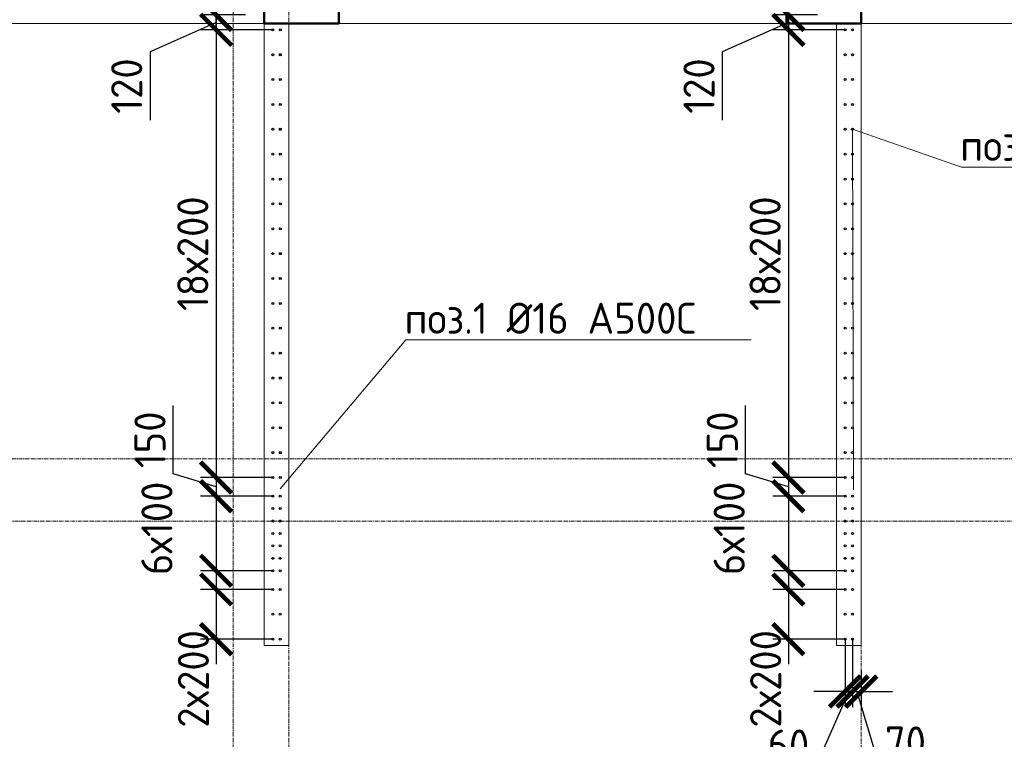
# Model space of a CAD drawing. Header units: millimetres. Extents: x -56135 to 1694203, y -446411 to -23139.
# Tile 218 of 256: x 967343 to 975258, y -112055 to -106268. Entities that reach past the tile are written whole.
import ezdxf
from ezdxf import colors
from ezdxf.entities.mleader import LeaderData, LeaderLine
from ezdxf.math import Vec2, Vec3

# ---------------------------------------------------------------- set-up
doc = ezdxf.new("R2010")
doc.units = ezdxf.units.MM
for name, pattern in [('01 Штриховая _4 мм_', [6, 3.5, -2.5]), ('______5', [1100, 800, -100, 100, -100]), ('HIDDEN2', [4.7625, 3.175, -1.5875]), ('осевая', [50.8, 31.75, -6.35, 6.35, -6.35])]:
    doc.linetypes.add(name, pattern=pattern)
for name, color, linetype, lineweight in [('1 Стены', 3, 'Continuous', 30), ('Оси', 40, '______5', 18), ('подоснова', 151, 'Continuous', 5), ('РАЗМЕРЫ', 1, 'Continuous', 9), ('СТЕНЫ', 3, 'Continuous', 30)]:
    doc.layers.add(name, color=color, linetype=linetype, lineweight=lineweight)
doc.styles.add('GOST-2.304_Type-B', font='GOST_Common.ttf')
doc.dimstyles.new('СПДС', dxfattribs={"dimscale": 100, "dimtxt": 2.5, "dimasz": 2.5, "dimexe": 1.25, "dimexo": 0, "dimtad": 1, "dimdec": 0, "dimtxsty": 'GOST-2.304_Type-B', "dimblk": 'ARCHTICK', "dimcen": 2.5, "dimdle": 2, "dimadec": 0, "dimazin": 2, "dimtfac": 0.75, "dimtdec": 0, "dimtmove": 1, "dimatfit": 3, "dimfxl": 1, "dimtolj": 1, "dimarcsym": 1})

# ---------------------------------------------------------------- blocks, each defined once
blk = doc.blocks.new('оси 2.2-2.3')
at = {"layer": 'Оси', "color": 16, "linetype": 'осевая', "lineweight": 0, "transparency": 33554687}
for p, q in [((487804.9, -104267.9), (487804.9, -134893.5)), ((482754.9, -105027.5), (482754.9, -134138.1)), ((483204.9, -105027.5), (483204.9, -134138.1)), ((468076.3, -106495.4), (524372.9, -106495.4)), ((468076.3, -109995.4), (524372.9, -109995.4)), ((468653.8, -110495.4), (523696.4, -110495.4))]:
    blk.add_line(p, q, dxfattribs=at)
blk = doc.blocks.new('стены тп')
at = {"layer": '1 Стены', "color": 252, "linetype": 'HIDDEN2', "lineweight": 0, "true_color": 0x939598}
for p, q in [((862590.6, -187525.6), (889390.4, -187525.6)), ((871140.6, -187525.6), (871140.6, -192525.6)), ((871340.4, -192525.6), (871340.4, -187525.6)), ((875740.7, -187525.6), (875740.7, -192525.6)), ((875940.6, -192525.6), (875940.6, -187525.6)), ((871140.6, -192525.6), (871340.4, -192525.6)), ((875740.7, -192525.6), (875940.6, -192525.6))]:
    blk.add_line(p, q, dxfattribs=at)
blk = doc.blocks.new('_ArchTick')
at = {"color": 0, "linetype": 'ByBlock', "const_width": 0.15}
blk.add_lwpolyline([(-0.5, -0.5), (0.5, 0.5)], dxfattribs=at)
blk = doc.blocks.new('*D317')
at = {"layer": 'DEFPOINTS', "color": 0, "transparency": 16777216}
for p in [(973978.2, -111249.2), (974038.5, -111249.2), (974038.5, -111670.1)]:
    blk.add_point(p, dxfattribs=at)
at = {"layer": 'РАЗМЕРЫ', "color": 0, "lineweight": -2, "transparency": 16777216}
for p, q in [((973978.2, -111249.2), (973978.2, -111795.1)), ((974038.5, -111249.2), (974038.5, -111795.1)), ((973978.2, -111670.1), (973728.2, -111670.1)), ((974008.3, -111670.1), (973734.7, -112288.1)), ((973978.2, -111670.1), (974038.5, -111670.1)), ((973978.2, -111670.1), (974038.5, -111670.1)), ((974038.5, -111670.1), (974288.5, -111670.1)), ((973734.7, -112288.1), (973309.7, -112288.1))]:
    blk.add_line(p, q, dxfattribs=at)
at = {"layer": 'РАЗМЕРЫ', "color": 0, "lineweight": -2, "transparency": 16777216, "xscale": 250, "yscale": 250, "zscale": 250}
blk.add_blockref('_ArchTick', (973978.2, -111670.1), dxfattribs=at)
at = {"layer": 'РАЗМЕРЫ', "color": 0, "lineweight": -2, "transparency": 16777216, "xscale": 250, "yscale": 250, "zscale": 250, "rotation": 180}
blk.add_blockref('_ArchTick', (974038.5, -111670.1), dxfattribs=at)
at = {"layer": 'РАЗМЕРЫ', "color": 0, "transparency": 16777216, "insert": (973522.2, -112100.6), "char_height": 250, "attachment_point": 5, "style": 'GOST-2.304_Type-B'}
blk.add_mtext('\\A1;60', dxfattribs=at)
blk = doc.blocks.new('_None')
blk = doc.blocks.new('*D536')
at = {"layer": 'DEFPOINTS', "color": 0, "transparency": 16777216}
for p in [(974038.5, -111249.2, -360), (974108.2, -111497.2), (974108.2, -111670.1)]:
    blk.add_point(p, dxfattribs=at)
at = {"layer": 'РАЗМЕРЫ', "color": 0, "lineweight": -2, "transparency": 16777216}
for p, q in [((974038.5, -111249.2), (974038.5, -111795.1)), ((974108.2, -111497.2), (974108.2, -111795.1)), ((974038.5, -111670.1), (973788.5, -111670.1)), ((974038.5, -111670.1), (974108.2, -111670.1)), ((974038.5, -111670.1), (974108.2, -111670.1)), ((974073.3, -111670.1), (974251.5, -112263.8)), ((974108.2, -111670.1), (974358.2, -111670.1)), ((974251.5, -112263.8), (974675.3, -112263.8))]:
    blk.add_line(p, q, dxfattribs=at)
at = {"layer": 'РАЗМЕРЫ', "color": 0, "lineweight": -2, "transparency": 16777216, "xscale": 250, "yscale": 250, "zscale": 250}
blk.add_blockref('_ArchTick', (974038.5, -111670.1), dxfattribs=at)
at = {"layer": 'РАЗМЕРЫ', "color": 0, "lineweight": -2, "transparency": 16777216, "xscale": 250, "yscale": 250, "zscale": 250, "rotation": 180}
blk.add_blockref('_ArchTick', (974108.2, -111670.1), dxfattribs=at)
at = {"layer": 'РАЗМЕРЫ', "color": 0, "transparency": 16777216, "insert": (974463.4, -112076.3), "char_height": 250, "attachment_point": 5, "style": 'GOST-2.304_Type-B'}
blk.add_mtext('\\A1;70', dxfattribs=at)
blk = doc.blocks.new('*D908')
at = {"layer": 'DEFPOINTS', "color": 0, "transparency": 16777216}
for p in [(969378.1, -109949.2, -360), (968922.2, -110099.2), (969377.8, -110099.2, -360)]:
    blk.add_point(p, dxfattribs=at)
at = {"layer": 'РАЗМЕРЫ', "color": 0, "lineweight": -2, "transparency": 16777216}
for p, q in [((968578.4, -109921), (968578.4, -109371)), ((968922.2, -109749.2), (968922.2, -110299.2)), ((968922.2, -110024.2), (968578.4, -109921)), ((969378.1, -109949.2), (968797.2, -109949.2)), ((969377.8, -110099.2), (968797.2, -110099.2))]:
    blk.add_line(p, q, dxfattribs=at)
at = {"layer": 'РАЗМЕРЫ', "color": 0, "lineweight": -2, "transparency": 16777216, "xscale": 250, "yscale": 250, "zscale": 250}
for p, rotation in [((968922.2, -109949.2), 90), ((968922.2, -110099.2), 270)]:
    blk.add_blockref('_ArchTick', p, dxfattribs=dict(at, rotation=rotation))
at = {"layer": 'РАЗМЕРЫ', "color": 0, "transparency": 16777216, "insert": (968390.9, -109646), "char_height": 250, "attachment_point": 5, "rotation": 90, "style": 'GOST-2.304_Type-B'}
blk.add_mtext('\\A1;150', dxfattribs=at)
blk = doc.blocks.new('*D909')
at = {"layer": 'DEFPOINTS', "color": 0, "transparency": 16777216}
for p in [(969377.8, -110099.2, -360), (968922.2, -110699.2), (969377.8, -110699.2, -360)]:
    blk.add_point(p, dxfattribs=at)
at = {"layer": 'РАЗМЕРЫ', "color": 0, "lineweight": -2, "transparency": 16777216}
for p, q in [((968922.2, -109899.2), (968922.2, -110899.2)), ((969377.8, -110099.2), (968797.2, -110099.2)), ((969377.8, -110699.2), (968797.2, -110699.2))]:
    blk.add_line(p, q, dxfattribs=at)
at = {"layer": 'РАЗМЕРЫ', "color": 0, "lineweight": -2, "transparency": 16777216, "xscale": 250, "yscale": 250, "zscale": 250}
for p, rotation in [((968922.2, -110099.2), 90), ((968922.2, -110699.2), 270)]:
    blk.add_blockref('_ArchTick', p, dxfattribs=dict(at, rotation=rotation))
at = {"layer": 'РАЗМЕРЫ', "color": 0, "transparency": 16777216, "insert": (968446.5, -110358.3), "char_height": 250, "attachment_point": 5, "rotation": 90, "style": 'GOST-2.304_Type-B'}
blk.add_mtext('\\A1;6х100', dxfattribs=at)
blk = doc.blocks.new('*D910')
at = {"layer": 'DEFPOINTS', "color": 0, "transparency": 16777216}
for p in [(969377.8, -110849.2, -360), (968922.2, -111249.2), (969377.8, -111249.2, -360)]:
    blk.add_point(p, dxfattribs=at)
at = {"layer": 'РАЗМЕРЫ', "color": 0, "lineweight": -2, "transparency": 16777216}
for p, q in [((968922.2, -110649.2), (968922.2, -111449.2)), ((969377.8, -110849.2), (968797.2, -110849.2)), ((969377.8, -111249.2), (968797.2, -111249.2))]:
    blk.add_line(p, q, dxfattribs=at)
at = {"layer": 'РАЗМЕРЫ', "color": 0, "lineweight": -2, "transparency": 16777216, "xscale": 250, "yscale": 250, "zscale": 250}
for p, rotation in [((968922.2, -110849.2), 90), ((968922.2, -111249.2), 270)]:
    blk.add_blockref('_ArchTick', p, dxfattribs=dict(at, rotation=rotation))
at = {"layer": 'РАЗМЕРЫ', "color": 0, "transparency": 16777216, "insert": (968739.5, -111568.5), "char_height": 250, "attachment_point": 5, "rotation": 90, "style": 'GOST-2.304_Type-B'}
blk.add_mtext('\\A1;2х200', dxfattribs=at)
blk = doc.blocks.new('*D911')
at = {"layer": 'DEFPOINTS', "color": 0, "transparency": 16777216}
for p in [(973978.3, -109949.2, -360), (973522.3, -110099.2), (973978, -110099.2, -360)]:
    blk.add_point(p, dxfattribs=at)
at = {"layer": 'РАЗМЕРЫ', "color": 0, "lineweight": -2, "transparency": 16777216}
for p, q in [((973178.6, -109921), (973178.6, -109371)), ((973522.3, -109749.2), (973522.3, -110299.2)), ((973522.3, -110024.2), (973178.6, -109921)), ((973978.3, -109949.2), (973397.3, -109949.2)), ((973978, -110099.2), (973397.3, -110099.2))]:
    blk.add_line(p, q, dxfattribs=at)
at = {"layer": 'РАЗМЕРЫ', "color": 0, "lineweight": -2, "transparency": 16777216, "xscale": 250, "yscale": 250, "zscale": 250}
for p, rotation in [((973522.3, -109949.2), 90), ((973522.3, -110099.2), 270)]:
    blk.add_blockref('_ArchTick', p, dxfattribs=dict(at, rotation=rotation))
at = {"layer": 'РАЗМЕРЫ', "color": 0, "transparency": 16777216, "insert": (972991.1, -109646), "char_height": 250, "attachment_point": 5, "rotation": 90, "style": 'GOST-2.304_Type-B'}
blk.add_mtext('\\A1;150', dxfattribs=at)
blk = doc.blocks.new('*D912')
at = {"layer": 'DEFPOINTS', "color": 0, "transparency": 16777216}
for p in [(973978, -110099.2, -360), (973522.3, -110699.2), (973978, -110699.2, -360)]:
    blk.add_point(p, dxfattribs=at)
at = {"layer": 'РАЗМЕРЫ', "color": 0, "lineweight": -2, "transparency": 16777216}
for p, q in [((973522.3, -109899.2), (973522.3, -110899.2)), ((973978, -110099.2), (973397.3, -110099.2)), ((973978, -110699.2), (973397.3, -110699.2))]:
    blk.add_line(p, q, dxfattribs=at)
at = {"layer": 'РАЗМЕРЫ', "color": 0, "lineweight": -2, "transparency": 16777216, "xscale": 250, "yscale": 250, "zscale": 250}
for p, rotation in [((973522.3, -110099.2), 90), ((973522.3, -110699.2), 270)]:
    blk.add_blockref('_ArchTick', p, dxfattribs=dict(at, rotation=rotation))
at = {"layer": 'РАЗМЕРЫ', "color": 0, "transparency": 16777216, "insert": (973046.7, -110358.3), "char_height": 250, "attachment_point": 5, "rotation": 90, "style": 'GOST-2.304_Type-B'}
blk.add_mtext('\\A1;6х100', dxfattribs=at)
blk = doc.blocks.new('*D913')
at = {"layer": 'DEFPOINTS', "color": 0, "transparency": 16777216}
for p in [(973978, -110849.2, -360), (973522.3, -111249.2), (973978, -111249.2, -360)]:
    blk.add_point(p, dxfattribs=at)
at = {"layer": 'РАЗМЕРЫ', "color": 0, "lineweight": -2, "transparency": 16777216}
for p, q in [((973522.3, -110649.2), (973522.3, -111449.2)), ((973978, -110849.2), (973397.3, -110849.2)), ((973978, -111249.2), (973397.3, -111249.2))]:
    blk.add_line(p, q, dxfattribs=at)
at = {"layer": 'РАЗМЕРЫ', "color": 0, "lineweight": -2, "transparency": 16777216, "xscale": 250, "yscale": 250, "zscale": 250}
for p, rotation in [((973522.3, -110849.2), 90), ((973522.3, -111249.2), 270)]:
    blk.add_blockref('_ArchTick', p, dxfattribs=dict(at, rotation=rotation))
at = {"layer": 'РАЗМЕРЫ', "color": 0, "transparency": 16777216, "insert": (973339.6, -111568.5), "char_height": 250, "attachment_point": 5, "rotation": 90, "style": 'GOST-2.304_Type-B'}
blk.add_mtext('\\A1;2х200', dxfattribs=at)
blk = doc.blocks.new('*D1042')
at = {"layer": 'DEFPOINTS', "color": 0, "transparency": 16777216}
for p in [(973978.2, -106349.2, -360), (973522.7, -109949.2), (973978.6, -109949.2, -360)]:
    blk.add_point(p, dxfattribs=at)
at = {"layer": 'РАЗМЕРЫ', "color": 0, "lineweight": -2, "transparency": 16777216}
for p, q in [((973522.7, -106149.2), (973522.7, -110149.2)), ((973978.2, -106349.2), (973397.7, -106349.2)), ((973978.6, -109949.2), (973397.7, -109949.2))]:
    blk.add_line(p, q, dxfattribs=at)
at = {"layer": 'РАЗМЕРЫ', "color": 0, "lineweight": -2, "transparency": 16777216, "xscale": 250, "yscale": 250, "zscale": 250}
for p, rotation in [((973522.7, -106349.2), 90), ((973522.7, -109949.2), 270)]:
    blk.add_blockref('_ArchTick', p, dxfattribs=dict(at, rotation=rotation))
at = {"layer": 'РАЗМЕРЫ', "color": 0, "transparency": 16777216, "insert": (973335.2, -108149.2), "char_height": 250, "attachment_point": 5, "rotation": 90, "style": 'GOST-2.304_Type-B'}
blk.add_mtext('\\A1;18х200', dxfattribs=at)
blk = doc.blocks.new('*D1043')
at = {"layer": 'DEFPOINTS', "color": 0, "transparency": 16777216}
for p in [(973522.7, -106228.9), (973757.7, -106228.9), (973978.2, -106349.2, -360)]:
    blk.add_point(p, dxfattribs=at)
at = {"layer": 'РАЗМЕРЫ', "color": 0, "lineweight": -2, "transparency": 16777216}
for p, q in [((973522.7, -106228.9), (973522.7, -105978.9)), ((973522.7, -106289), (972991.4, -106526.3)), ((973757.7, -106228.9), (973397.7, -106228.9)), ((973522.7, -106349.2), (973522.7, -106228.9)), ((973522.7, -106349.2), (973522.7, -106228.9)), ((973978.2, -106349.2), (973397.7, -106349.2)), ((973522.7, -106349.2), (973522.7, -106599.2)), ((972991.4, -106526.3), (972991.4, -107076.3))]:
    blk.add_line(p, q, dxfattribs=at)
at = {"layer": 'РАЗМЕРЫ', "color": 0, "lineweight": -2, "transparency": 16777216, "xscale": 250, "yscale": 250, "zscale": 250}
for p, rotation in [((973522.7, -106228.9), 270), ((973522.7, -106349.2), 90)]:
    blk.add_blockref('_ArchTick', p, dxfattribs=dict(at, rotation=rotation))
at = {"layer": 'РАЗМЕРЫ', "color": 0, "transparency": 16777216, "insert": (972803.9, -106801.3), "char_height": 250, "attachment_point": 5, "rotation": 90, "style": 'GOST-2.304_Type-B'}
blk.add_mtext('\\A1;120', dxfattribs=at)
blk = doc.blocks.new('*D1044')
at = {"layer": 'DEFPOINTS', "color": 0, "transparency": 16777216}
for p in [(969378, -106349.2, -360), (968922.5, -109949.2), (969378.5, -109949.2, -360)]:
    blk.add_point(p, dxfattribs=at)
at = {"layer": 'РАЗМЕРЫ', "color": 0, "lineweight": -2, "transparency": 16777216}
for p, q in [((968922.5, -106149.2), (968922.5, -110149.2)), ((969378, -106349.2), (968797.5, -106349.2)), ((969378.5, -109949.2), (968797.5, -109949.2))]:
    blk.add_line(p, q, dxfattribs=at)
at = {"layer": 'РАЗМЕРЫ', "color": 0, "lineweight": -2, "transparency": 16777216, "xscale": 250, "yscale": 250, "zscale": 250}
for p, rotation in [((968922.5, -106349.2), 90), ((968922.5, -109949.2), 270)]:
    blk.add_blockref('_ArchTick', p, dxfattribs=dict(at, rotation=rotation))
at = {"layer": 'РАЗМЕРЫ', "color": 0, "transparency": 16777216, "insert": (968735, -108149.2), "char_height": 250, "attachment_point": 5, "rotation": 90, "style": 'GOST-2.304_Type-B'}
blk.add_mtext('\\A1;18х200', dxfattribs=at)
blk = doc.blocks.new('*D1045')
at = {"layer": 'DEFPOINTS', "color": 0, "transparency": 16777216}
for p in [(968922.5, -106228.9), (969157.5, -106228.9), (969378, -106349.2, -360)]:
    blk.add_point(p, dxfattribs=at)
at = {"layer": 'РАЗМЕРЫ', "color": 0, "lineweight": -2, "transparency": 16777216}
for p, q in [((968922.5, -106228.9), (968922.5, -105978.9)), ((968922.5, -106289), (968391.2, -106526.3)), ((969157.5, -106228.9), (968797.5, -106228.9)), ((968922.5, -106349.2), (968922.5, -106228.9)), ((968922.5, -106349.2), (968922.5, -106228.9)), ((969378, -106349.2), (968797.5, -106349.2)), ((968922.5, -106349.2), (968922.5, -106599.2)), ((968391.2, -106526.3), (968391.2, -107076.3))]:
    blk.add_line(p, q, dxfattribs=at)
at = {"layer": 'РАЗМЕРЫ', "color": 0, "lineweight": -2, "transparency": 16777216, "xscale": 250, "yscale": 250, "zscale": 250}
for p, rotation in [((968922.5, -106228.9), 270), ((968922.5, -106349.2), 90)]:
    blk.add_blockref('_ArchTick', p, dxfattribs=dict(at, rotation=rotation))
at = {"layer": 'РАЗМЕРЫ', "color": 0, "transparency": 16777216, "insert": (968203.7, -106801.3), "char_height": 250, "attachment_point": 5, "rotation": 90, "style": 'GOST-2.304_Type-B'}
blk.add_mtext('\\A1;120', dxfattribs=at)
blk = doc.blocks.new('стены  тп')
at = {"layer": 'СТЕНЫ', "color": 251, "linetype": '01 Штриховая _4 мм_', "lineweight": 0, "true_color": 0x636466}
for p, q in [((542712.3, -316625.7, 3100), (569512.1, -316625.7, 3100)), ((551262.3, -316625.7, 3100), (551262.3, -321625.7, 3100)), ((551462.1, -321625.7, 3100), (551462.1, -316625.7, 3100)), ((555862.5, -316625.7, 3100), (555862.5, -321625.7, 3100)), ((556062.3, -321625.7, 3100), (556062.3, -316625.7, 3100)), ((551262.3, -321625.7, 3100), (551462.1, -321625.7, 3100)), ((555862.5, -321625.7, 3100), (556062.3, -321625.7, 3100))]:
    blk.add_line(p, q, dxfattribs=at)
at = {"layer": 'СТЕНЫ', "color": 251, "linetype": '01 Штриховая _4 мм_', "lineweight": 0, "true_color": 0x636466, "transparency": 33554687}
for p, q in [((551262.3, -320375.7, 3100), (551262.3, -321625.7, 3100)), ((551462.3, -320445.7, 3100), (551462.3, -320375.7, 3100)), ((551462.3, -320375.7, 3100), (551462.3, -320445.7, 3100)), ((555862.3, -320375.7, 3100), (555862.3, -321625.7, 3100)), ((556062.3, -321625.7, 3100), (556062.3, -320375.7, 3100)), ((551462.3, -321625.7, 3100), (551462.3, -320445.7, 3100)), ((551262.3, -321625.7, 3100), (551382.3, -321625.7, 3100)), ((551382.3, -321625.7, 3100), (551462.3, -321625.7, 3100)), ((555862.3, -321625.7, 3100), (556062.3, -321625.7, 3100)), ((556062.3, -321625.7, 3100), (555862.3, -321625.7, 3100))]:
    blk.add_line(p, q, dxfattribs=at)
at = {"layer": 'СТЕНЫ', "color": 251, "linetype": '01 Штриховая _4 мм_', "lineweight": 0, "true_color": 0x636466, "elevation": 3100}
blk.add_lwpolyline([(551462.1, -316625.7), (551262.3, -316625.7), (551262.3, -321625.7), (551462.1, -321625.7)], close=True, dxfattribs=at)

msp = doc.modelspace()

# ---------------------------------------------------------------- linework, layer by layer
at = {"color": 1, "lineweight": 50}
for points in [[(969308, -106049.2), (969908, -106049.2), (969908, -106299.2), (969308, -106299.2)], [(973508, -106049.2), (974108, -106049.2), (974108, -106299.2), (973508, -106299.2)]]:
    msp.add_lwpolyline(points, close=True, dxfattribs=at)
at = {"layer": '1 Стены', "color": 252, "lineweight": 0, "true_color": 0x939598}
msp.add_line((960358.2, -106299.2), (987558, -106299.2), dxfattribs=at)
at = {"layer": 'РАЗМЕРЫ', "color": 4, "linetype": 'Continuous', "lineweight": 30}
for centre in [(969378.1, -106349.2, -360), (969438.5, -106349.2, -360), (973978.2, -106349.2, -360), (974038.5, -106349.2, -360), (969378.1, -106549.2, -360), (969438.5, -106549.2, -360), (973978.2, -106549.2, -360), (974038.5, -106549.2, -360), (969378.1, -106749.2, -360), (969438.5, -106749.2, -360), (973978.3, -106749.2, -360), (974038.7, -106749.2, -360), (969378.1, -106949.2, -360), (969438.5, -106949.2, -360), (973978.3, -106949.2, -360), (974038.7, -106949.2, -360), (969378.1, -107149.2, -360), (969438.5, -107149.2, -360), (973978.3, -107149.2, -360), (974038.7, -107149.2, -360), (969378.1, -107349.2, -360), (969438.5, -107349.2, -360), (973978.3, -107349.2, -360), (974038.7, -107349.2, -360), (969378.1, -107549.2, -360), (969438.5, -107549.2, -360), (973978.3, -107549.2, -360), (974038.7, -107549.2, -360), (969378.1, -107749.2, -360), (969438.5, -107749.2, -360), (973978.3, -107749.2, -360), (974038.7, -107749.2, -360), (969378.1, -107949.2, -360), (969438.5, -107949.2, -360), (973978.3, -107949.2, -360), (974038.7, -107949.2, -360), (969378.1, -108149.2, -360), (969438.5, -108149.2, -360), (973978.3, -108149.2, -360), (974038.7, -108149.2, -360), (969378.1, -108349.2, -360), (969438.5, -108349.2, -360), (973978.3, -108349.2, -360), (974038.7, -108349.2, -360), (969378.1, -108549.2, -360), (969438.5, -108549.2, -360), (973978.3, -108549.2, -360), (974038.7, -108549.2, -360), (969378.1, -108749.2, -360), (969438.5, -108749.2, -360), (973978.3, -108749.2, -360), (974038.7, -108749.2, -360), (969378.1, -108949.2, -360), (969438.5, -108949.2, -360), (973978.3, -108949.2, -360), (974038.7, -108949.2, -360), (969378.1, -109149.2, -360), (969438.5, -109149.2, -360), (973978.3, -109149.2, -360), (974038.7, -109149.2, -360), (969378.1, -109349.2, -360), (969438.5, -109349.2, -360), (973978.3, -109349.2, -360), (974038.7, -109349.2, -360), (969378.1, -109549.2, -360), (969438.5, -109549.2, -360), (973978.3, -109549.2, -360), (974038.7, -109549.2, -360), (969378.1, -109749.2, -360), (969438.5, -109749.2, -360), (973978.3, -109749.2, -360), (974038.7, -109749.2, -360), (969378.1, -109949.2, -360), (969438.5, -109949.2, -360), (973978.3, -109949.2, -360), (974038.7, -109949.2, -360), (969377.8, -110099.2, -360), (969438.2, -110099.2, -360), (973978, -110099.2, -360), (974038.3, -110099.2, -360), (969377.8, -110199.2, -360), (969438.2, -110199.2, -360), (973978, -110199.2, -360), (974038.3, -110199.2, -360), (969377.8, -110299.2, -360), (969438.2, -110299.2, -360), (973978, -110299.2, -360), (974038.3, -110299.2, -360), (969377.8, -110399.2, -360), (969438.2, -110399.2, -360), (973978, -110399.2, -360), (974038.3, -110399.2, -360), (969377.8, -110499.2, -360), (969438.2, -110499.2, -360), (973978, -110499.2, -360), (974038.3, -110499.2, -360), (969377.8, -110599.2, -360), (969438.2, -110599.2, -360), (973978, -110599.2, -360), (974038.3, -110599.2, -360), (969377.8, -110699.2, -360), (969438.2, -110699.2, -360), (973978, -110699.2, -360), (974038.3, -110699.2, -360), (969377.8, -110849.2, -360), (969438.2, -110849.2, -360), (973978, -110849.2, -360), (974038.3, -110849.2, -360), (969377.8, -111049.2, -360), (969438.2, -111049.2, -360), (973978, -111049.2, -360), (974038.3, -111049.2, -360), (969377.8, -111249.2, -360), (969438.2, -111249.2, -360), (973978, -111249.2, -360), (974038.3, -111249.2, -360)]:
    msp.add_circle(centre, 8, dxfattribs=at)

# ---------------------------------------------------------------- block references
at = {"layer": 'РАЗМЕРЫ', "color": 1}
for name, p in [('оси 2.2-2.3', (486303.3, 196.2)), ('стены тп', (98167.6, 81226.5))]:
    msp.add_blockref(name, p, dxfattribs=at)
at = {"layer": 'РАЗМЕРЫ'}
msp.add_blockref('стены  тп', (418045.9, 210326.6, -3100), dxfattribs=at)

# ---------------------------------------------------------------- dimensions: what is measured, and where the dimension line sits
at = {"layer": 'РАЗМЕРЫ', "color": 1}
for base, p1, p2, picture, middle in [((968922.5, -106228.9), (969378, -106349.2, -360), (969157.5, -106228.9), '*D1045', (968391.2, -106588.8)), ((973522.7, -106228.9), (973978.2, -106349.2, -360), (973757.7, -106228.9), '*D1043', (972991.4, -106588.8))]:
    dim = msp.add_linear_dim(base=base, p1=p1, p2=p2, angle=90, dimstyle='СПДС', dxfattribs=at)
    dim.commit()
    dim.dimension.update_dxf_attribs({"geometry": picture, "text_midpoint": middle, "dimtype": 160})
at = {"layer": 'РАЗМЕРЫ'}
for base, p1, p2, picture, middle in [((968922.5, -109949.2), (969378, -106349.2, -360), (969378.5, -109949.2, -360), '*D1044', (968735, -108149.2)), ((973522.7, -109949.2), (973978.2, -106349.2, -360), (973978.6, -109949.2, -360), '*D1042', (973335.2, -108149.2))]:
    dim = msp.add_linear_dim(base=base, p1=p1, p2=p2, angle=90, text='18х200', dimstyle='СПДС', dxfattribs=at)
    dim.commit()
    dim.dimension.update_dxf_attribs({"geometry": picture, "text_midpoint": middle})
at = {"layer": 'РАЗМЕРЫ', "color": 1}
for base, p1, p2, picture, middle in [((968922.2, -110099.2), (969378.1, -109949.2, -360), (969377.8, -110099.2, -360), '*D908', (968390.9, -109858.5)), ((973522.3, -110099.2), (973978.3, -109949.2, -360), (973978, -110099.2, -360), '*D911', (972991.1, -109858.5))]:
    dim = msp.add_linear_dim(base=base, p1=p1, p2=p2, angle=90, dimstyle='СПДС', dxfattribs=at)
    dim.commit()
    dim.dimension.update_dxf_attribs({"geometry": picture, "text_midpoint": middle})
for base, p1, p2, text, picture, middle in [((968922.2, -110699.2), (969377.8, -110099.2, -360), (969377.8, -110699.2, -360), '6х100', '*D909', (968634, -110358.3)), ((973522.3, -110699.2), (973978, -110099.2, -360), (973978, -110699.2, -360), '6х100', '*D912', (973234.2, -110358.3)), ((968922.2, -111249.2), (969377.8, -110849.2, -360), (969377.8, -111249.2, -360), '2х200', '*D910', (968927, -111568.5)), ((973522.3, -111249.2), (973978, -110849.2, -360), (973978, -111249.2, -360), '2х200', '*D913', (973527.1, -111568.5))]:
    dim = msp.add_linear_dim(base=base, p1=p1, p2=p2, angle=90, text=text, dimstyle='СПДС', dxfattribs=at)
    dim.commit()
    dim.dimension.update_dxf_attribs({"geometry": picture, "text_midpoint": middle, "dimtype": 160})
at = {"layer": 'РАЗМЕРЫ'}
dim = msp.add_linear_dim(base=(974038.5, -111670.1, -360), p1=(973978.2, -111249.2, -360), p2=(974038.5, -111249.2, -360), dimstyle='СПДС', dxfattribs=at)
dim.commit()
dim.dimension.update_dxf_attribs({"geometry": '*D317', "text_midpoint": (973672.2, -112288.1, -360), "dimtype": 160})
at = {"layer": 'РАЗМЕРЫ', "color": 1}
dim = msp.add_linear_dim(base=(974108.2, -111670.1), p1=(974038.5, -111249.2, -360), p2=(974108.2, -111497.2), dimstyle='СПДС', dxfattribs=at)
dim.commit()
dim.dimension.update_dxf_attribs({"geometry": '*D536', "text_midpoint": (974314, -112076.3)})

# ---------------------------------------------------------------- leaders
at = {"layer": 'подоснова', "color": 4, "ltscale": 0.3}
ml = msp.add_multileader_mtext('Standard', dxfattribs=at)
ml.set_content('{\\C2;поз.1 %%C16 А500С }', color=4, style='GOST-2.304_Type-B')
ml.set_leader_properties(color=256, linetype='ByLayer', lineweight=15)
ml.set_arrow_properties(name='NONE')
ml.build(insert=Vec2(0, 0))
ml.multileader.update_dxf_attribs({"text_left_attachment_type": 6, "text_right_attachment_type": 6, "dogleg_length": 0.1, "arrow_head_size": 18})
ctx = ml.context
ctx.base_point, ctx.char_height, ctx.arrow_head_size, ctx.landing_gap_size, ctx.plane_origin = Vec3(974914.3, -107453.7, -360), 250, 18, 20, Vec3(978356.3, -108196.4, -360)
ctx.left_attachment, ctx.right_attachment, ctx.text_align_type = 6, 6, 1
notes = []
notes.append((ctx, [(1, (1, 1, 0), (974914.2, -107453.7, -360), (1, 0), 0.1, [(1, [(974046.3, -110049.2, -360), (974038.7, -107149.2, -360)], 0, [])])]))
ctx.mtext.insert, ctx.mtext.width, ctx.mtext.alignment, ctx.mtext.flow_direction = Vec3(976076.2, -107153.7, -360), 4075.871, 2, 5
ml = msp.add_multileader_mtext('Standard', dxfattribs=at)
ml.set_content('{\\C2;поз.1 %%C16 А500С }', color=4, style='GOST-2.304_Type-B')
ml.set_leader_properties(color=256, linetype='ByLayer', lineweight=15)
ml.set_arrow_properties(name='NONE')
ml.build(insert=Vec2(0, 0))
ml.multileader.update_dxf_attribs({"text_left_attachment_type": 6, "text_right_attachment_type": 6, "dogleg_length": 0.1, "arrow_head_size": 18})
ctx = ml.context
ctx.base_point, ctx.char_height, ctx.arrow_head_size, ctx.landing_gap_size, ctx.plane_origin = Vec3(970448, -108843.4, -360), 250, 18, 20, Vec3(973814.9, -108154.9, -360)
ctx.left_attachment, ctx.right_attachment, ctx.text_align_type = 6, 6, 1
notes.append((ctx, [(1, (1, 1, 0), (970447.9, -108843.4, -360), (1, 0), 0.1, [(0, [(969438.2, -110041.2, -360)], 0, [])])]))
ctx.mtext.insert, ctx.mtext.width, ctx.mtext.alignment, ctx.mtext.flow_direction = Vec3(971609.9, -108543.4, -360), 4075.871, 2, 5
for ctx, leaders in notes:
    for number, flags, end, landing, length, lines in leaders:
        leader = LeaderData()
        leader.index, (leader.has_last_leader_line, leader.has_dogleg_vector, leader.attachment_direction) = number, flags
        leader.last_leader_point, leader.dogleg_vector, leader.dogleg_length = Vec3(end), Vec3(landing), length
        for number, points, colour, breaks in lines:
            line = LeaderLine()
            line.index, line.vertices, line.color, line.breaks = number, Vec3.list(points), colors.encode_raw_color(colour), breaks
            leader.lines.append(line)
        ctx.leaders.append(leader)

doc.saveas('drawing.dxf')
